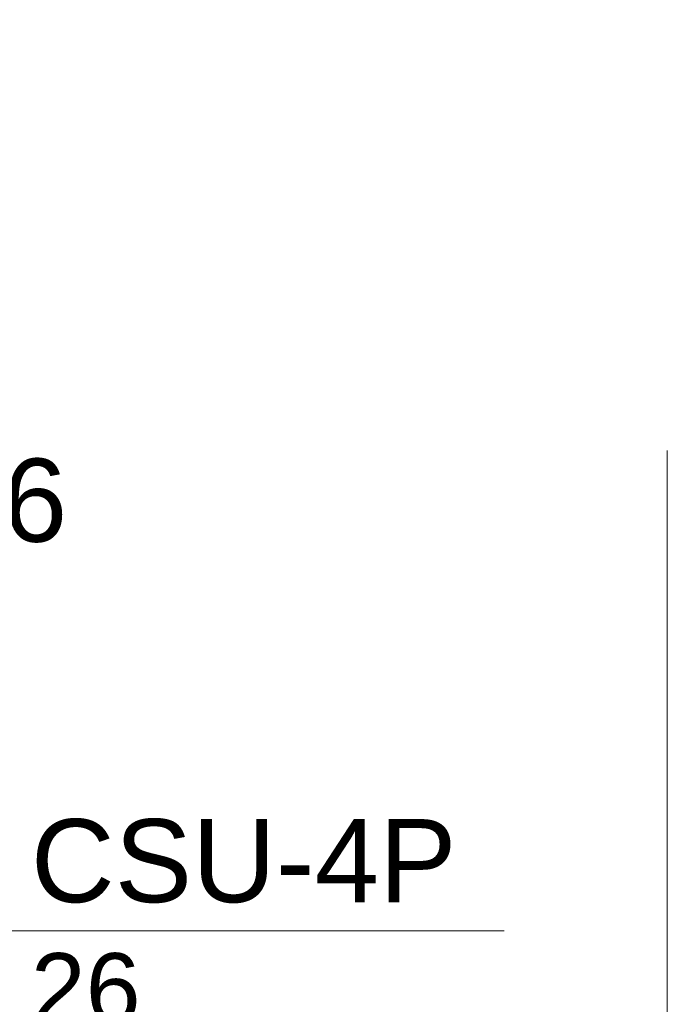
# Model space of a CAD drawing. Header units: millimetres. Extents: x 4476663 to 4477054, y -30323851 to -30323414.
# Tile 134 of 256: x 4476957.03 to 4476958.59, y -30323773.65 to -30323771.29. Entities that reach past the tile are written whole.
import ezdxf

# ---------------------------------------------------------------- set-up
doc = ezdxf.new("R2010")
doc.units = ezdxf.units.MM
doc.linetypes.add('HIDDEN2', pattern=[4.7625, 3.175, -1.5875])
doc.linetypes.add('NULL', pattern=[0])
for name, color, linetype, lineweight in [('CE-Textos fios', 7, 'Continuous', 9), ('DI-Detalhes', 3, 'HIDDEN2', 9), ('Textos', 7, 'Continuous', 9)]:
    doc.layers.add(name, color=color, linetype=linetype, lineweight=lineweight)
doc.styles.add('ARIAL', font='arial.ttf')

msp = doc.modelspace()

# ---------------------------------------------------------------- linework, layer by layer
at = {"layer": 'CE-Textos fios'}
msp.add_line((4476956.9469, -30323773.4782), (4476958.2003, -30323773.4782), dxfattribs=at)
at = {"layer": 'DI-Detalhes', "color": 3}
msp.add_lwpolyline([(4476946.3849, -30323775.4974), (4476958.5929, -30323775.4974), (4476958.5929, -30323762.6235), (4476946.3849, -30323762.6235), (4476946.3849, -30323775.4974)], dxfattribs=at)

# ---------------------------------------------------------------- texts
at = {"layer": 'CE-Textos fios', "linetype": 'NULL', "attachment_point": 7, "line_spacing_factor": 0.6, "style": 'ARIAL'}
for s, insert, char_height, width in [('CSU-4P', (4476957.0612, -30323773.4122), 0.2, 2.049695), ('26', (4476957.0612, -30323773.7043), 0.17, 0.52814)]:
    msp.add_mtext(s, dxfattribs=dict(at, insert=insert, char_height=char_height, width=width))
at = {"layer": 'Textos', "linetype": 'NULL', "insert": (4476956.9935, -30323772.5448), "char_height": 0.2, "width": 0.621341, "attachment_point": 8, "line_spacing_factor": 0.6, "style": 'ARIAL'}
msp.add_mtext('26', dxfattribs=at)

doc.saveas('drawing.dxf')
